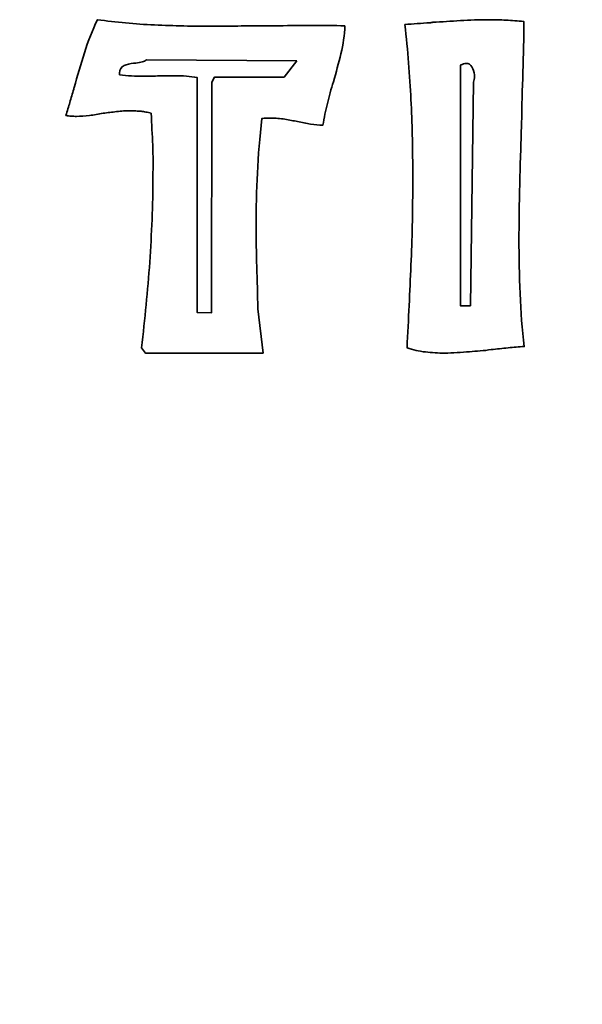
# Model space of a CAD drawing. Header units: centimetres. Extents: x -21.8 to 20.8, y -22.1 to 20.9.
# Tile 7 of 97: x -6.6 to -5.4, y -9.7 to -7.7. Entities that reach past the tile are written whole.
import ezdxf

# ---------------------------------------------------------------- set-up
doc = ezdxf.new("R2010")
doc.units = ezdxf.units.CM
doc.header["$MEASUREMENT"] = 0
doc.layers.add('Layer 1', color=7, linetype='Continuous')

msp = doc.modelspace()

# ---------------------------------------------------------------- linework, layer by layer
at = {"layer": 'Layer 1', "color": 36, "lineweight": 35}
for points, knots in [([(-5.92066, -7.67796), (-5.92126, -7.6969), (-5.92391, -7.71581), (-5.92863, -7.73472), (-5.92863, -7.73472), (-5.93336, -7.75366), (-5.9384, -7.77257), (-5.94369, -7.79148), (-5.94369, -7.79148), (-5.94842, -7.80626), (-5.95258, -7.8209), (-5.95611, -7.8354), (-5.95611, -7.8354), (-5.95967, -7.84986), (-5.96264, -7.8645), (-5.965, -7.87929), (-5.965, -7.87929), (-5.97325, -7.87929), (-5.98169, -7.87855), (-5.99026, -7.87707), (-5.99026, -7.87707), (-5.99883, -7.87559), (-6.00755, -7.87397), (-6.01644, -7.8722), (-6.01644, -7.8722), (-6.02473, -7.87044), (-6.03344, -7.86881), (-6.04258, -7.86733), (-6.04258, -7.86733), (-6.05175, -7.86585), (-6.06107, -7.86511), (-6.07052, -7.86511), (-6.07052, -7.86511), (-6.07052, -7.86511), (-6.07983, -7.8651), (-6.07983, -7.8651), (-6.07983, -7.8651), (-6.08311, -7.8651), (-6.08622, -7.86538), (-6.08914, -7.86598), (-6.08914, -7.86598), (-6.0933, -7.90383), (-6.09623, -7.94063), (-6.09803, -7.9764), (-6.09803, -7.9764), (-6.09979, -8.01217), (-6.10068, -8.0478), (-6.10068, -8.08326), (-6.10068, -8.08326), (-6.10068, -8.11046), (-6.10026, -8.13812), (-6.09934, -8.1662), (-6.09934, -8.1662), (-6.09846, -8.19428), (-6.09772, -8.22282), (-6.09715, -8.25178), (-6.09715, -8.25178), (-6.09715, -8.25178), (-6.0865, -8.34135), (-6.0865, -8.34135), (-6.0865, -8.34135), (-6.0865, -8.34135), (-6.32508, -8.34135), (-6.32508, -8.34135), (-6.32508, -8.34135), (-6.32508, -8.34135), (-6.33305, -8.3307), (-6.33305, -8.3307), (-6.33305, -8.3307), (-6.32949, -8.30114), (-6.32638, -8.27203), (-6.32374, -8.24335), (-6.32374, -8.24335), (-6.32106, -8.21467), (-6.31855, -8.18585), (-6.31619, -8.15688), (-6.31619, -8.15688), (-6.31443, -8.12848), (-6.31294, -8.09984), (-6.31175, -8.07084), (-6.31175, -8.07084), (-6.31059, -8.04188), (-6.30999, -8.01291), (-6.30999, -7.98395), (-6.30999, -7.98395), (-6.30939, -7.96264), (-6.30957, -7.94137), (-6.31045, -7.9201), (-6.31045, -7.9201), (-6.31133, -7.89879), (-6.31235, -7.87724), (-6.31355, -7.85533), (-6.31355, -7.85533), (-6.31708, -7.85417), (-6.32064, -7.85328), (-6.32417, -7.85268), (-6.32417, -7.85268), (-6.32773, -7.85208), (-6.33098, -7.85148), (-6.33394, -7.85092), (-6.33394, -7.85092), (-6.3375, -7.85092), (-6.34103, -7.85078), (-6.34459, -7.85046), (-6.34459, -7.85046), (-6.34812, -7.85018), (-6.35168, -7.85004), (-6.35521, -7.85004), (-6.35521, -7.85004), (-6.36466, -7.85004), (-6.37415, -7.8506), (-6.38361, -7.8518), (-6.38361, -7.8518), (-6.39306, -7.85296), (-6.40224, -7.85416), (-6.41109, -7.85533), (-6.41109, -7.85533), (-6.42054, -7.85713), (-6.42972, -7.85861), (-6.43857, -7.85977), (-6.43857, -7.85977), (-6.44746, -7.86097), (-6.45631, -7.86153), (-6.4652, -7.86153), (-6.4652, -7.86153), (-6.46873, -7.86153), (-6.47229, -7.86139), (-6.47582, -7.86111), (-6.47582, -7.86111), (-6.47938, -7.86079), (-6.48291, -7.86037), (-6.48647, -7.85977), (-6.48647, -7.85977), (-6.48351, -7.85092), (-6.48086, -7.84203), (-6.4785, -7.83317), (-6.4785, -7.83317), (-6.47614, -7.82428), (-6.47346, -7.81543), (-6.47053, -7.80657), (-6.47053, -7.80657), (-6.47053, -7.80657), (-6.47053, -7.80477), (-6.47053, -7.80477), (-6.47053, -7.80477), (-6.47053, -7.80421), (-6.47021, -7.80361), (-6.46961, -7.80301), (-6.46961, -7.80301), (-6.46312, -7.77937), (-6.45617, -7.75588), (-6.4488, -7.73253), (-6.4488, -7.73253), (-6.44139, -7.70914), (-6.43268, -7.68685), (-6.42262, -7.66554), (-6.42262, -7.66554), (-6.38477, -7.67087), (-6.34621, -7.67443), (-6.30687, -7.67619), (-6.30687, -7.67619), (-6.26757, -7.67795), (-6.22781, -7.67887), (-6.1876, -7.67887), (-6.1876, -7.67887), (-6.17105, -7.67887), (-6.15433, -7.67869), (-6.13747, -7.67841), (-6.13747, -7.67841), (-6.12064, -7.67813), (-6.10392, -7.67795), (-6.08738, -7.67795), (-6.08738, -7.67795), (-6.08738, -7.67795), (-6.05369, -7.67796), (-6.05369, -7.67796), (-6.05369, -7.67796), (-6.03182, -7.6774), (-6.00963, -7.67708), (-5.98716, -7.67708), (-5.98716, -7.67708), (-5.96469, -7.67708), (-5.94253, -7.6774), (-5.92066, -7.67796)], [0, 0, 0, 0, 0.0212766, 0.0212766, 0.0212766, 0.0212766, 0.0425532, 0.0425532, 0.0425532, 0.0425532, 0.0638298, 0.0638298, 0.0638298, 0.0638298, 0.0851064, 0.0851064, 0.0851064, 0.0851064, 0.106383, 0.106383, 0.106383, 0.106383, 0.1276596, 0.1276596, 0.1276596, 0.1276596, 0.1489362, 0.1489362, 0.1489362, 0.1489362, 0.1702128, 0.1702128, 0.1702128, 0.1702128, 0.1914894, 0.1914894, 0.1914894, 0.1914894, 0.212766, 0.212766, 0.212766, 0.212766, 0.2340426, 0.2340426, 0.2340426, 0.2340426, 0.2553191, 0.2553191, 0.2553191, 0.2553191, 0.2765957, 0.2765957, 0.2765957, 0.2765957, 0.2978723, 0.2978723, 0.2978723, 0.2978723, 0.3191489, 0.3191489, 0.3191489, 0.3191489, 0.3404255, 0.3404255, 0.3404255, 0.3404255, 0.3617021, 0.3617021, 0.3617021, 0.3617021, 0.3829787, 0.3829787, 0.3829787, 0.3829787, 0.4042553, 0.4042553, 0.4042553, 0.4042553, 0.4255319, 0.4255319, 0.4255319, 0.4255319, 0.4468085, 0.4468085, 0.4468085, 0.4468085, 0.4680851, 0.4680851, 0.4680851, 0.4680851, 0.4893617, 0.4893617, 0.4893617, 0.4893617, 0.5106383, 0.5106383, 0.5106383, 0.5106383, 0.5319149, 0.5319149, 0.5319149, 0.5319149, 0.5531915, 0.5531915, 0.5531915, 0.5531915, 0.5744681, 0.5744681, 0.5744681, 0.5744681, 0.5957447, 0.5957447, 0.5957447, 0.5957447, 0.6170213, 0.6170213, 0.6170213, 0.6170213, 0.6382979, 0.6382979, 0.6382979, 0.6382979, 0.6595745, 0.6595745, 0.6595745, 0.6595745, 0.6808511, 0.6808511, 0.6808511, 0.6808511, 0.7021277, 0.7021277, 0.7021277, 0.7021277, 0.7234043, 0.7234043, 0.7234043, 0.7234043, 0.7446809, 0.7446809, 0.7446809, 0.7446809, 0.7659574, 0.7659574, 0.7659574, 0.7659574, 0.787234, 0.787234, 0.787234, 0.787234, 0.8085106, 0.8085106, 0.8085106, 0.8085106, 0.8297872, 0.8297872, 0.8297872, 0.8297872, 0.8510638, 0.8510638, 0.8510638, 0.8510638, 0.8723404, 0.8723404, 0.8723404, 0.8723404, 0.893617, 0.893617, 0.893617, 0.893617, 0.9148936, 0.9148936, 0.9148936, 0.9148936, 0.9361702, 0.9361702, 0.9361702, 0.9361702, 0.9574468, 0.9574468, 0.9574468, 0.9574468, 1, 1, 1, 1]), ([(-5.79892, -7.67531), (-5.79063, -7.67471), (-5.78223, -7.67411), (-5.77366, -7.67355), (-5.77366, -7.67355), (-5.76509, -7.67295), (-5.75666, -7.67235), (-5.74837, -7.67175), (-5.74837, -7.67175), (-5.74721, -7.67175), (-5.74615, -7.67161), (-5.74527, -7.67133), (-5.74527, -7.67133), (-5.74439, -7.67101), (-5.74337, -7.67087), (-5.74217, -7.67087), (-5.74217, -7.67087), (-5.72386, -7.66971), (-5.70523, -7.66851), (-5.68629, -7.66734), (-5.68629, -7.66734), (-5.66738, -7.66614), (-5.64815, -7.66554), (-5.62865, -7.66554), (-5.62865, -7.66554), (-5.61683, -7.66554), (-5.60516, -7.66586), (-5.59362, -7.66646), (-5.59362, -7.66646), (-5.58208, -7.66702), (-5.57013, -7.66791), (-5.55771, -7.66911), (-5.55771, -7.66911), (-5.55771, -7.7028), (-5.55831, -7.73695), (-5.55947, -7.77156), (-5.55947, -7.77156), (-5.56067, -7.80613), (-5.56155, -7.84088), (-5.56215, -7.87577), (-5.56215, -7.87577), (-5.56271, -7.88875), (-5.56317, -7.90163), (-5.56346, -7.91433), (-5.56346, -7.91433), (-5.56378, -7.92707), (-5.5642, -7.93991), (-5.5648, -7.95292), (-5.5648, -7.95292), (-5.5654, -7.97892), (-5.566, -8.00495), (-5.56656, -8.03095), (-5.56656, -8.03095), (-5.56716, -8.05698), (-5.56748, -8.08298), (-5.56748, -8.10898), (-5.56748, -8.10898), (-5.56748, -8.14683), (-5.56674, -8.18409), (-5.56526, -8.22074), (-5.56526, -8.22074), (-5.56378, -8.25739), (-5.56096, -8.29317), (-5.55683, -8.32805), (-5.55683, -8.32805), (-5.56748, -8.32865), (-5.57842, -8.32953), (-5.58964, -8.3307), (-5.58964, -8.3307), (-5.60086, -8.3319), (-5.61239, -8.33306), (-5.62421, -8.33426), (-5.62421, -8.33426), (-5.63134, -8.33542), (-5.63857, -8.33634), (-5.64594, -8.33691), (-5.64594, -8.33691), (-5.65335, -8.33751), (-5.66058, -8.33811), (-5.66767, -8.33871), (-5.66767, -8.33871), (-5.67596, -8.33927), (-5.68439, -8.33987), (-5.69296, -8.34047), (-5.69296, -8.34047), (-5.70153, -8.34107), (-5.70996, -8.34135), (-5.71822, -8.34135), (-5.71822, -8.34135), (-5.73124, -8.34135), (-5.74425, -8.34061), (-5.75724, -8.33913), (-5.75724, -8.33913), (-5.77026, -8.33765), (-5.78268, -8.33486), (-5.79449, -8.3307), (-5.79449, -8.3307), (-5.79156, -8.27217), (-5.78888, -8.21629), (-5.78652, -8.1631), (-5.78652, -8.1631), (-5.78416, -8.1099), (-5.78299, -8.05698), (-5.78299, -8.00435), (-5.78299, -8.00435), (-5.78299, -8.00435), (-5.78299, -7.96974), (-5.78299, -7.96974), (-5.78299, -7.96974), (-5.78299, -7.92303), (-5.78415, -7.87558), (-5.78652, -7.82739), (-5.78652, -7.82739), (-5.78888, -7.77924), (-5.79301, -7.72851), (-5.79894, -7.67531), (-5.79894, -7.67531), (-5.79894, -7.67531), (-5.79892, -7.67531), (-5.79892, -7.67531)], [0, 0, 0, 0, 0.0322581, 0.0322581, 0.0322581, 0.0322581, 0.0645161, 0.0645161, 0.0645161, 0.0645161, 0.0967742, 0.0967742, 0.0967742, 0.0967742, 0.1290323, 0.1290323, 0.1290323, 0.1290323, 0.1612903, 0.1612903, 0.1612903, 0.1612903, 0.1935484, 0.1935484, 0.1935484, 0.1935484, 0.2258065, 0.2258065, 0.2258065, 0.2258065, 0.2580645, 0.2580645, 0.2580645, 0.2580645, 0.2903226, 0.2903226, 0.2903226, 0.2903226, 0.3225806, 0.3225806, 0.3225806, 0.3225806, 0.3548387, 0.3548387, 0.3548387, 0.3548387, 0.3870968, 0.3870968, 0.3870968, 0.3870968, 0.4193548, 0.4193548, 0.4193548, 0.4193548, 0.4516129, 0.4516129, 0.4516129, 0.4516129, 0.483871, 0.483871, 0.483871, 0.483871, 0.516129, 0.516129, 0.516129, 0.516129, 0.5483871, 0.5483871, 0.5483871, 0.5483871, 0.5806452, 0.5806452, 0.5806452, 0.5806452, 0.6129032, 0.6129032, 0.6129032, 0.6129032, 0.6451613, 0.6451613, 0.6451613, 0.6451613, 0.6774194, 0.6774194, 0.6774194, 0.6774194, 0.7096774, 0.7096774, 0.7096774, 0.7096774, 0.7419355, 0.7419355, 0.7419355, 0.7419355, 0.7741935, 0.7741935, 0.7741935, 0.7741935, 0.8064516, 0.8064516, 0.8064516, 0.8064516, 0.8387097, 0.8387097, 0.8387097, 0.8387097, 0.8709677, 0.8709677, 0.8709677, 0.8709677, 0.9032258, 0.9032258, 0.9032258, 0.9032258, 0.9354839, 0.9354839, 0.9354839, 0.9354839, 1, 1, 1, 1]), ([(-6.0182, -7.74893), (-6.0182, -7.74893), (-6.32328, -7.74713), (-6.32328, -7.74713), (-6.32328, -7.74713), (-6.32508, -7.74893), (-6.32787, -7.75023), (-6.33171, -7.75112), (-6.33171, -7.75112), (-6.33556, -7.75204), (-6.33986, -7.75278), (-6.34459, -7.75334), (-6.34459, -7.75334), (-6.34459, -7.75334), (-6.349, -7.75334), (-6.349, -7.75334), (-6.349, -7.75334), (-6.35609, -7.75454), (-6.36262, -7.7563), (-6.36851, -7.75867), (-6.36851, -7.75867), (-6.37444, -7.76103), (-6.3774, -7.76608), (-6.3774, -7.77377), (-6.3774, -7.77377), (-6.3774, -7.77377), (-6.3774, -7.7773), (-6.3774, -7.7773), (-6.3774, -7.7773), (-6.36971, -7.7785), (-6.36174, -7.77924), (-6.35345, -7.77952), (-6.35345, -7.77952), (-6.34516, -7.7798), (-6.3369, -7.77994), (-6.32861, -7.77994), (-6.32861, -7.77994), (-6.32861, -7.77994), (-6.31267, -7.77994), (-6.31267, -7.77994), (-6.31267, -7.77994), (-6.30734, -7.77994), (-6.30202, -7.77966), (-6.29669, -7.77906), (-6.29669, -7.77906), (-6.29669, -7.77906), (-6.26652, -7.77906), (-6.26652, -7.77906), (-6.26652, -7.77906), (-6.25827, -7.77906), (-6.25012, -7.77938), (-6.24214, -7.77994), (-6.24214, -7.77994), (-6.23417, -7.78054), (-6.2269, -7.78142), (-6.22041, -7.78262), (-6.22041, -7.78262), (-6.22041, -7.78262), (-6.22041, -8.25887), (-6.22041, -8.25887), (-6.22041, -8.25887), (-6.22041, -8.25887), (-6.19113, -8.25975), (-6.19113, -8.25975), (-6.19113, -8.25975), (-6.19113, -8.25975), (-6.19025, -7.79235), (-6.19025, -7.79235), (-6.19025, -7.79235), (-6.19025, -7.79235), (-6.18492, -7.78173), (-6.18492, -7.78173), (-6.18492, -7.78173), (-6.18492, -7.78173), (-6.04392, -7.78174), (-6.04392, -7.78174), (-6.04392, -7.78174), (-6.04392, -7.78174), (-6.0182, -7.74893), (-6.0182, -7.74893)], [0, 0, 0, 0, 0.047619, 0.047619, 0.047619, 0.047619, 0.0952381, 0.0952381, 0.0952381, 0.0952381, 0.1428571, 0.1428571, 0.1428571, 0.1428571, 0.1904762, 0.1904762, 0.1904762, 0.1904762, 0.2380952, 0.2380952, 0.2380952, 0.2380952, 0.2857143, 0.2857143, 0.2857143, 0.2857143, 0.3333333, 0.3333333, 0.3333333, 0.3333333, 0.3809524, 0.3809524, 0.3809524, 0.3809524, 0.4285714, 0.4285714, 0.4285714, 0.4285714, 0.4761905, 0.4761905, 0.4761905, 0.4761905, 0.5238095, 0.5238095, 0.5238095, 0.5238095, 0.5714286, 0.5714286, 0.5714286, 0.5714286, 0.6190476, 0.6190476, 0.6190476, 0.6190476, 0.6666667, 0.6666667, 0.6666667, 0.6666667, 0.7142857, 0.7142857, 0.7142857, 0.7142857, 0.7619048, 0.7619048, 0.7619048, 0.7619048, 0.8095238, 0.8095238, 0.8095238, 0.8095238, 0.8571429, 0.8571429, 0.8571429, 0.8571429, 0.9047619, 0.9047619, 0.9047619, 0.9047619, 1, 1, 1, 1]), ([(-5.65967, -7.79236), (-5.65907, -7.7906), (-5.65865, -7.78869), (-5.65833, -7.78661), (-5.65833, -7.78661), (-5.65805, -7.78453), (-5.65791, -7.78234), (-5.65791, -7.77994), (-5.65791, -7.77994), (-5.65791, -7.77994), (-5.65791, -7.77729), (-5.65791, -7.77729), (-5.65791, -7.77729), (-5.65851, -7.77136), (-5.66013, -7.76607), (-5.66278, -7.76134), (-5.66278, -7.76134), (-5.66546, -7.75658), (-5.66973, -7.75421), (-5.67566, -7.75421), (-5.67566, -7.75421), (-5.67682, -7.75421), (-5.67831, -7.75453), (-5.68007, -7.75513), (-5.68007, -7.75513), (-5.68187, -7.75569), (-5.68392, -7.75658), (-5.68628, -7.75778), (-5.68628, -7.75778), (-5.68628, -7.75778), (-5.68627, -8.24558), (-5.68627, -8.24558), (-5.68627, -8.24558), (-5.68627, -8.24558), (-5.66588, -8.24558), (-5.66588, -8.24558), (-5.66588, -8.24558), (-5.66588, -8.24558), (-5.65967, -7.79236), (-5.65967, -7.79236)], [0, 0, 0, 0, 0.0909091, 0.0909091, 0.0909091, 0.0909091, 0.1818182, 0.1818182, 0.1818182, 0.1818182, 0.2727273, 0.2727273, 0.2727273, 0.2727273, 0.3636364, 0.3636364, 0.3636364, 0.3636364, 0.4545455, 0.4545455, 0.4545455, 0.4545455, 0.5454545, 0.5454545, 0.5454545, 0.5454545, 0.6363636, 0.6363636, 0.6363636, 0.6363636, 0.7272727, 0.7272727, 0.7272727, 0.7272727, 0.8181818, 0.8181818, 0.8181818, 0.8181818, 1, 1, 1, 1]), ([(-8.65059, -9.76996), (-8.65059, -9.76996), (-8.65055, -9.77067), (-8.65055, -9.77067), (-8.65055, -9.77067), (-8.65055, -9.77067), (-8.64812, -10.43319), (-8.64812, -10.43319), (-8.64812, -10.43319), (-8.64812, -10.43326), (-8.64812, -10.43333), (-8.64812, -10.43337), (-8.64812, -10.43337), (-8.64812, -10.43337), (-8.64699, -10.96818), (-8.64699, -10.96818), (-8.64699, -10.96818), (-8.64699, -10.96818), (-8.10089, -10.96825), (-8.10089, -10.96825), (-8.10089, -10.96825), (-8.07045, -10.96825), (-8.04127, -10.98035), (-8.01975, -11.0019), (-8.01975, -11.0019), (-7.99823, -11.02345), (-7.98617, -11.05266), (-7.98624, -11.08311), (-7.98624, -11.08311), (-7.98624, -11.08311), (-7.98709, -11.64389), (-7.98709, -11.64389), (-7.98709, -11.64389), (-7.98709, -11.64389), (-7.4394, -11.64421), (-7.4394, -11.64421), (-7.4394, -11.64421), (-7.43915, -11.64421), (-7.43894, -11.64421), (-7.43873, -11.64421), (-7.43873, -11.64421), (-7.43873, -11.64421), (-6.77996, -11.64841), (-6.77996, -11.64841), (-6.77996, -11.64841), (-6.71685, -11.6488), (-6.66594, -11.70009), (-6.66598, -11.7632), (-6.66598, -11.7632), (-6.66598, -11.7632), (-6.66644, -12.29833), (-6.66644, -12.29833), (-6.66644, -12.29833), (-6.66644, -12.29833), (-6.12052, -12.30683), (-6.12052, -12.30683), (-6.12052, -12.30683), (-6.05776, -12.30778), (-6.00742, -12.35903), (-6.0076, -12.42183), (-6.0076, -12.42183), (-6.0076, -12.42183), (-6.00919, -12.96638), (-6.00919, -12.96638), (-6.00919, -12.96638), (-6.00919, -12.96638), (-5.4569, -12.96637), (-5.4569, -12.96637), (-5.4569, -12.96637), (-5.39361, -12.96637), (-5.34228, -13.01763), (-5.34221, -13.08092), (-5.34221, -13.08092), (-5.34221, -13.08092), (-5.34083, -14.29373), (-5.34083, -14.29373), (-5.34083, -14.29373), (-5.34083, -14.29373), (-4.79622, -14.29373), (-4.79622, -14.29373), (-4.79622, -14.29373), (-4.73346, -14.29373), (-4.68234, -14.34418), (-4.68153, -14.40694), (-4.68153, -14.40694), (-4.68153, -14.40694), (-4.6743, -14.9608), (-4.6743, -14.9608), (-4.6743, -14.9608), (-4.6743, -14.9608), (-4.14079, -14.9608), (-4.14079, -14.9608), (-4.14079, -14.9608), (-4.07778, -14.9608), (-4.0266, -15.0116), (-4.0261, -15.07461), (-4.0261, -15.07461), (-4.0261, -15.07461), (-4.02187, -15.62015), (-4.02187, -15.62015), (-4.02187, -15.62015), (-4.02187, -15.62015), (-1.48893, -15.61768), (-1.48893, -15.61768), (-1.48893, -15.61768), (-1.45845, -15.61764), (-1.4292, -15.62978), (-1.40765, -15.65133), (-1.40765, -15.65133), (-1.38613, -15.67292), (-1.37407, -15.7022), (-1.37414, -15.73268), (-1.37414, -15.73268), (-1.37414, -15.73268), (-1.3759, -16.39791), (-1.3759, -16.39791), (-1.3759, -16.39791), (-1.37608, -16.46116), (-1.42741, -16.51232), (-1.49062, -16.51232), (-1.49062, -16.51232), (-1.49062, -16.51232), (-4.79664, -16.51193), (-4.79664, -16.51193), (-4.79664, -16.51193), (-4.79664, -16.51193), (-4.79671, -16.51192), (-4.79671, -16.51192), (-4.79671, -16.51192), (-4.79671, -16.51192), (-5.45531, -16.51231), (-5.45531, -16.51231), (-5.45531, -16.51231), (-5.48575, -16.51231), (-5.51493, -16.50025), (-5.53645, -16.47873), (-5.53645, -16.47873), (-5.558, -16.45721), (-5.57007, -16.42804), (-5.57007, -16.39763), (-5.57007, -16.39763), (-5.57007, -16.39763), (-5.57007, -15.85509), (-5.57007, -15.85509), (-5.57007, -15.85509), (-5.57007, -15.85509), (-6.12446, -15.84454), (-6.12446, -15.84454), (-6.12446, -15.84454), (-6.18694, -15.84338), (-6.237, -15.79236), (-6.237, -15.72989), (-6.237, -15.72989), (-6.237, -15.72989), (-6.237, -15.19018), (-6.237, -15.19018), (-6.237, -15.19018), (-6.237, -15.19018), (-6.66721, -15.19017), (-6.66721, -15.19017), (-6.66721, -15.19017), (-6.66721, -15.19017), (-6.66721, -16.39808), (-6.66721, -16.39829), (-6.66721, -16.39829), (-6.66721, -16.39829), (-6.66721, -17.0517), (-6.66721, -17.0517), (-6.66721, -17.0517), (-6.66721, -17.11499), (-6.71847, -17.16632), (-6.78179, -17.16639), (-6.78179, -17.16639), (-6.78179, -17.16639), (-8.76534, -17.16826), (-8.76534, -17.16826), (-8.76534, -17.16826), (-8.79578, -17.1683), (-8.82499, -17.15623), (-8.84651, -17.13471), (-8.84651, -17.13471), (-8.86806, -17.11319), (-8.88013, -17.08402), (-8.88013, -17.05357), (-8.88013, -17.05357), (-8.88013, -17.05357), (-8.88013, -16.39433), (-8.88013, -16.39433), (-8.88013, -16.39433), (-8.88013, -16.33104), (-8.82891, -16.27975), (-8.76562, -16.27964), (-8.76562, -16.27964), (-8.76562, -16.27964), (-8.2173, -16.27886), (-8.2173, -16.27886), (-8.2173, -16.27886), (-8.2173, -16.27886), (-8.21649, -15.18557), (-8.21649, -15.18557), (-8.21649, -15.18557), (-8.21649, -15.18557), (-8.76615, -15.18229), (-8.76615, -15.18229), (-8.76615, -15.18229), (-8.82926, -15.1819), (-8.88024, -15.13061), (-8.88013, -15.06746), (-8.88013, -15.06746), (-8.88013, -15.06746), (-8.87868, -13.85842), (-8.87868, -13.85842), (-8.87868, -13.85842), (-8.87868, -13.85842), (-9.42418, -13.85489), (-9.42418, -13.85489), (-9.42418, -13.85489), (-9.48712, -13.85447), (-9.53799, -13.80338), (-9.53813, -13.74045), (-9.53813, -13.74045), (-9.53813, -13.74045), (-9.5394, -13.19738), (-9.5394, -13.19738), (-9.5394, -13.19738), (-9.5394, -13.19738), (-9.96933, -13.19551), (-9.96933, -13.19551), (-9.96933, -13.19551), (-9.96933, -13.19551), (-9.97275, -13.74468), (-9.97275, -13.74468), (-9.97275, -13.74468), (-9.97296, -13.77512), (-9.98524, -13.80423), (-10.0069, -13.82561), (-10.0069, -13.82561), (-10.02856, -13.84699), (-10.05781, -13.85888), (-10.08825, -13.85867), (-10.08825, -13.85867), (-10.08825, -13.85867), (-10.74674, -13.85408), (-10.74674, -13.85408), (-10.74674, -13.85408), (-10.80978, -13.85366), (-10.86065, -13.80243), (-10.86065, -13.73939), (-10.86065, -13.73939), (-10.86065, -13.73939), (-10.86044, -12.42713), (-10.86044, -12.42713), (-10.86044, -12.42713), (-10.86044, -12.36427), (-10.80982, -12.31315), (-10.74695, -12.31248), (-10.74695, -12.31248), (-10.74695, -12.31248), (-10.1988, -12.30678), (-10.1988, -12.30678), (-10.1988, -12.30678), (-10.1988, -12.30678), (-10.20011, -11.75292), (-10.20011, -11.75292), (-10.20011, -11.75292), (-10.20011, -11.75281), (-10.20011, -11.75274), (-10.20011, -11.75264), (-10.20011, -11.75264), (-10.20011, -11.75264), (-10.20011, -11.20093), (-10.20011, -11.20093), (-10.20011, -11.20093), (-10.20011, -11.20093), (-11.40954, -11.20075), (-11.40954, -11.20075), (-11.40954, -11.20075), (-11.47286, -11.20075), (-11.52419, -11.14942), (-11.52423, -11.08613), (-11.52423, -11.08613), (-11.52423, -11.08613), (-11.52465, -10.42753), (-11.52465, -10.42753), (-11.52465, -10.42753), (-11.52469, -10.39705), (-11.51255, -10.3678), (-11.491, -10.34625), (-11.491, -10.34625), (-11.46941, -10.32473), (-11.44013, -10.31267), (-11.40965, -10.31277), (-11.40965, -10.31277), (-11.40965, -10.31277), (-10.86097, -10.31425), (-10.86097, -10.31425), (-10.86097, -10.31425), (-10.86097, -10.31425), (-10.85737, -9.88372), (-10.85737, -9.88372), (-10.85737, -9.88372), (-10.85737, -9.88372), (-11.41169, -9.87871), (-11.41169, -9.87871), (-11.41169, -9.87871), (-11.47403, -9.87815), (-11.52447, -9.82787), (-11.52532, -9.76554), (-11.52532, -9.76554), (-11.52532, -9.76554), (-11.53412, -9.1041), (-11.53412, -9.1041), (-11.53412, -9.1041), (-11.53451, -9.07337), (-11.52258, -9.04378), (-11.50099, -9.02194), (-11.50099, -9.02194), (-11.47936, -9.00007), (-11.44991, -8.98783), (-11.41918, -8.9879), (-11.41918, -8.9879), (-11.41918, -8.9879), (-8.76354, -8.99337), (-8.76354, -8.99337), (-8.76354, -8.99337), (-8.7331, -8.99344), (-8.70396, -9.00558), (-8.68251, -9.02713), (-8.68251, -9.02713), (-8.66103, -9.04868), (-8.649, -9.07789), (-8.64907, -9.10834), (-8.64907, -9.10834), (-8.64907, -9.10834), (-8.65059, -9.76996), (-8.65059, -9.76996)], [0, 0, 0, 0, 0.0117647, 0.0117647, 0.0117647, 0.0117647, 0.0235294, 0.0235294, 0.0235294, 0.0235294, 0.0352941, 0.0352941, 0.0352941, 0.0352941, 0.0470588, 0.0470588, 0.0470588, 0.0470588, 0.0588235, 0.0588235, 0.0588235, 0.0588235, 0.0705882, 0.0705882, 0.0705882, 0.0705882, 0.0823529, 0.0823529, 0.0823529, 0.0823529, 0.0941176, 0.0941176, 0.0941176, 0.0941176, 0.1058824, 0.1058824, 0.1058824, 0.1058824, 0.1176471, 0.1176471, 0.1176471, 0.1176471, 0.1294118, 0.1294118, 0.1294118, 0.1294118, 0.1411765, 0.1411765, 0.1411765, 0.1411765, 0.1529412, 0.1529412, 0.1529412, 0.1529412, 0.1647059, 0.1647059, 0.1647059, 0.1647059, 0.1764706, 0.1764706, 0.1764706, 0.1764706, 0.1882353, 0.1882353, 0.1882353, 0.1882353, 0.2, 0.2, 0.2, 0.2, 0.2117647, 0.2117647, 0.2117647, 0.2117647, 0.2235294, 0.2235294, 0.2235294, 0.2235294, 0.2352941, 0.2352941, 0.2352941, 0.2352941, 0.2470588, 0.2470588, 0.2470588, 0.2470588, 0.2588235, 0.2588235, 0.2588235, 0.2588235, 0.2705882, 0.2705882, 0.2705882, 0.2705882, 0.2823529, 0.2823529, 0.2823529, 0.2823529, 0.2941176, 0.2941176, 0.2941176, 0.2941176, 0.3058824, 0.3058824, 0.3058824, 0.3058824, 0.3176471, 0.3176471, 0.3176471, 0.3176471, 0.3294118, 0.3294118, 0.3294118, 0.3294118, 0.3411765, 0.3411765, 0.3411765, 0.3411765, 0.3529412, 0.3529412, 0.3529412, 0.3529412, 0.3647059, 0.3647059, 0.3647059, 0.3647059, 0.3764706, 0.3764706, 0.3764706, 0.3764706, 0.3882353, 0.3882353, 0.3882353, 0.3882353, 0.4, 0.4, 0.4, 0.4, 0.4117647, 0.4117647, 0.4117647, 0.4117647, 0.4235294, 0.4235294, 0.4235294, 0.4235294, 0.4352941, 0.4352941, 0.4352941, 0.4352941, 0.4470588, 0.4470588, 0.4470588, 0.4470588, 0.4588235, 0.4588235, 0.4588235, 0.4588235, 0.4705882, 0.4705882, 0.4705882, 0.4705882, 0.4823529, 0.4823529, 0.4823529, 0.4823529, 0.4941176, 0.4941176, 0.4941176, 0.4941176, 0.5058824, 0.5058824, 0.5058824, 0.5058824, 0.5176471, 0.5176471, 0.5176471, 0.5176471, 0.5294118, 0.5294118, 0.5294118, 0.5294118, 0.5411765, 0.5411765, 0.5411765, 0.5411765, 0.5529412, 0.5529412, 0.5529412, 0.5529412, 0.5647059, 0.5647059, 0.5647059, 0.5647059, 0.5764706, 0.5764706, 0.5764706, 0.5764706, 0.5882353, 0.5882353, 0.5882353, 0.5882353, 0.6, 0.6, 0.6, 0.6, 0.6117647, 0.6117647, 0.6117647, 0.6117647, 0.6235294, 0.6235294, 0.6235294, 0.6235294, 0.6352941, 0.6352941, 0.6352941, 0.6352941, 0.6470588, 0.6470588, 0.6470588, 0.6470588, 0.6588235, 0.6588235, 0.6588235, 0.6588235, 0.6705882, 0.6705882, 0.6705882, 0.6705882, 0.6823529, 0.6823529, 0.6823529, 0.6823529, 0.6941176, 0.6941176, 0.6941176, 0.6941176, 0.7058824, 0.7058824, 0.7058824, 0.7058824, 0.7176471, 0.7176471, 0.7176471, 0.7176471, 0.7294118, 0.7294118, 0.7294118, 0.7294118, 0.7411765, 0.7411765, 0.7411765, 0.7411765, 0.7529412, 0.7529412, 0.7529412, 0.7529412, 0.7647059, 0.7647059, 0.7647059, 0.7647059, 0.7764706, 0.7764706, 0.7764706, 0.7764706, 0.7882353, 0.7882353, 0.7882353, 0.7882353, 0.8, 0.8, 0.8, 0.8, 0.8117647, 0.8117647, 0.8117647, 0.8117647, 0.8235294, 0.8235294, 0.8235294, 0.8235294, 0.8352941, 0.8352941, 0.8352941, 0.8352941, 0.8470588, 0.8470588, 0.8470588, 0.8470588, 0.8588235, 0.8588235, 0.8588235, 0.8588235, 0.8705882, 0.8705882, 0.8705882, 0.8705882, 0.8823529, 0.8823529, 0.8823529, 0.8823529, 0.8941176, 0.8941176, 0.8941176, 0.8941176, 0.9058824, 0.9058824, 0.9058824, 0.9058824, 0.9176471, 0.9176471, 0.9176471, 0.9176471, 0.9294118, 0.9294118, 0.9294118, 0.9294118, 0.9411765, 0.9411765, 0.9411765, 0.9411765, 0.9529412, 0.9529412, 0.9529412, 0.9529412, 0.9647059, 0.9647059, 0.9647059, 0.9647059, 0.9764706, 0.9764706, 0.9764706, 0.9764706, 1, 1, 1, 1])]:
    msp.add_open_spline(points, degree=3, knots=knots, dxfattribs=at)

doc.saveas('drawing.dxf')
